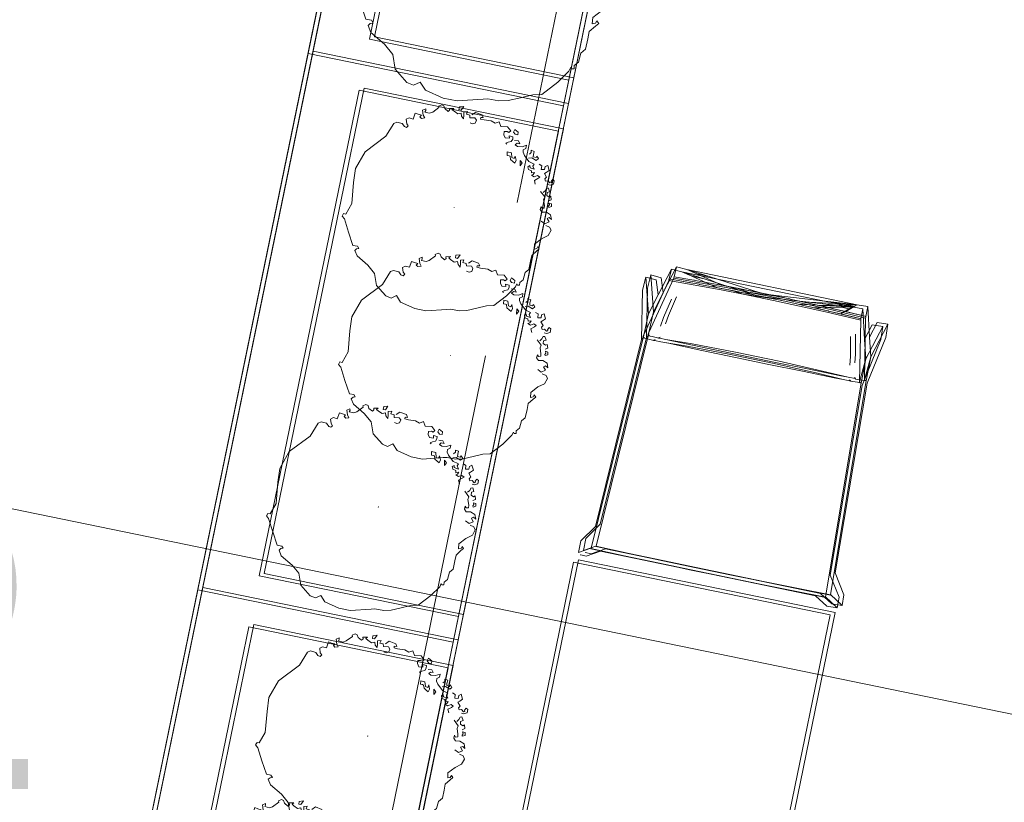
# Model space of a CAD drawing. Header units: metres. Extents: x -94 to 293, y -795 to -637.
# Tile 11 of 48: x 31.37 to 33.26, y -704.66 to -703.16. Entities that reach past the tile are written whole.
import ezdxf
from ezdxf.xclip import XClip

# ---------------------------------------------------------------- set-up
doc = ezdxf.new("R2010")
doc.units = ezdxf.units.M
doc.header["$MEASUREMENT"] = 0
doc.header["$XCLIPFRAME"] = 0
doc.linetypes.add('Przerywana długa', pattern=[1.3, 1, -0.3])
for name, color, linetype, lineweight in [('0_Nr_pióra__92', 7, 'Continuous', 13), ('Mapa Poniatowa - do zatwierdzenia (3)_39_0_Nr_pióra__1', 7, 'Continuous', 13), ('PZT - ogródek_Nr_pióra__101', 7, 'Continuous', 5), ('PZT - ogródek_Nr_pióra__161', 7, 'Continuous', 5)]:
    doc.layers.add(name, color=color, linetype=linetype, lineweight=lineweight)
doc.layers.add('_e_elektryka_Nr_pióra__218', color=7, linetype='Continuous', lineweight=15, true_color=0xd90005)
doc.layers.add('PZT_i_KD', color=7, linetype='Continuous', lineweight=30, true_color=0x136734)
doc.layers.add('PZT - ogródek', color=7, linetype='Continuous')
doc.layers.add('PZT MDCP', color=7, linetype='Continuous')
doc.styles.add('GENERATED_STYLE_9', font='msgothic.ttc')
picture_1 = doc.add_image_def('image1.tif', size_in_pixel=(3509, 6496))

# ---------------------------------------------------------------- blocks, each defined once
blk = doc.blocks.new('Rysunek_1_39', base_point=(43.8985, -710.766))
at = {"layer": 'Mapa Poniatowa - do zatwierdzenia (3)_39_0_Nr_pióra__1'}
image = blk.add_image(picture_1, insert=(-93.5966, -636.5063), size_in_units=(148.5194, 274.9903), rotation=-90, dxfattribs=at)
image.set_boundary_path([(-0.5, -0.5), (3508.5, 6495.5)])
blk = doc.blocks.new('Dach_1', base_point=(32.7866, -701.2606))
at = {"layer": '0_Nr_pióra__92', "linetype": 'Przerywana długa', "flags": 128}
blk.add_lwpolyline([(32.7866, -701.2606), (31.9413, -705.3756)], dxfattribs=at)
blk = doc.blocks.new('Drzewo rzut 19')
at = {"layer": 'PZT - ogródek_Nr_pióra__101', "linetype": 'Continuous'}
for p, q in [((-0.0376, 0.2363), (0.0106, 0.2487)), ((0.0106, 0.2487), (0.0381, 0.2483)), ((0.0381, 0.2483), (0.0741, 0.2393)), ((-0.108, 0.2206), (-0.0856, 0.2303)), ((-0.0856, 0.2303), (-0.0683, 0.2341)), ((-0.0683, 0.2341), (-0.0466, 0.2341)), ((-0.0466, 0.2341), (-0.0376, 0.2363)), ((0.0741, 0.2393), (0.0868, 0.2258)), ((0.0868, 0.2258), (0.0981, 0.2341)), ((0.0981, 0.2341), (0.1116, 0.2311)), ((0.1116, 0.2311), (0.138, 0.2105)), ((-0.1467, 0.2071), (-0.1298, 0.2109)), ((-0.1298, 0.2109), (-0.108, 0.2206)), ((0.138, 0.2105), (0.1478, 0.1832)), ((-0.1725, 0.1786), (-0.1467, 0.2071)), ((-0.1897, 0.1539), (-0.1725, 0.1786)), ((0.1478, 0.1832), (0.1674, 0.1668)), ((-0.192, 0.1456), (-0.1897, 0.1539)), ((0.1674, 0.1668), (0.1969, 0.1493)), ((-0.2062, 0.1157), (-0.2047, 0.1337)), ((-0.2047, 0.1337), (-0.198, 0.1412)), ((-0.1987, 0.1479), (-0.1942, 0.1486)), ((-0.198, 0.1412), (-0.1987, 0.1479)), ((-0.1942, 0.1486), (-0.192, 0.1456)), ((0.2011, 0.1328), (0.1959, 0.1311)), ((0.1969, 0.1493), (0.2045, 0.1373)), ((0.2045, 0.1373), (0.2011, 0.1328)), ((-0.2137, 0.1067), (-0.2062, 0.1157)), ((0.1959, 0.1311), (0.2002, 0.1264)), ((0.2002, 0.1264), (0.2111, 0.1264)), ((0.2111, 0.1264), (0.2275, 0.097)), ((-0.2145, 0.0864), (-0.2137, 0.1067)), ((0.2275, 0.097), (0.2427, 0.0675)), ((-0.2145, 0.0722), (-0.2145, 0.0864)), ((-0.2295, 0.0535), (-0.2242, 0.0595)), ((-0.2242, 0.0595), (-0.2145, 0.0722)), ((0.2427, 0.0675), (0.2493, 0.062)), ((0.2493, 0.062), (0.2471, 0.0555)), ((-0.2302, 0.0287), (-0.216, 0.0445)), ((-0.225, 0.049), (-0.2295, 0.0535)), ((-0.2235, 0.0542), (-0.225, 0.049)), ((-0.2175, 0.0565), (-0.2235, 0.0542)), ((-0.216, 0.0445), (-0.2175, 0.0565)), ((0.2416, 0.0555), (0.2318, 0.0282)), ((0.2471, 0.0555), (0.2416, 0.0555)), ((-0.2444, 0.0182), (-0.2302, 0.0287)), ((0.2318, 0.0282), (0.2369, -0.0223)), ((-0.2489, 0.0048), (-0.2444, 0.0182)), ((-0.2444, -0.002), (-0.2489, 0.0048)), ((-0.2347, -0.0042), (-0.2444, -0.002)), ((-0.2407, -0.014), (-0.2317, -0.008)), ((-0.2347, -0.0215), (-0.2407, -0.014)), ((-0.2317, -0.008), (-0.222, -0.0125)), ((-0.2414, -0.0312), (-0.2452, -0.0207)), ((-0.2452, -0.0207), (-0.2392, -0.0245)), ((-0.2302, -0.0357), (-0.2414, -0.0312)), ((-0.2392, -0.0245), (-0.2347, -0.0215)), ((-0.2197, -0.0342), (-0.2302, -0.0357)), ((-0.2145, -0.0395), (-0.2197, -0.0342)), ((0.2369, -0.0223), (0.2384, -0.0558)), ((-0.2339, -0.0483), (-0.24, -0.0513)), ((-0.24, -0.0513), (-0.2388, -0.0581)), ((-0.2345, -0.0544), (-0.2327, -0.0507)), ((-0.2327, -0.0587), (-0.2345, -0.0544)), ((-0.2327, -0.0507), (-0.2339, -0.0483)), ((-0.2235, -0.0447), (-0.2182, -0.0432)), ((-0.2227, -0.0507), (-0.2235, -0.0447)), ((-0.2182, -0.0642), (-0.2227, -0.0507)), ((-0.2182, -0.0432), (-0.2152, -0.047)), ((-0.2152, -0.047), (-0.2145, -0.0395)), ((0.2384, -0.0558), (0.2231, -0.0995)), ((-0.2388, -0.0581), (-0.2327, -0.0587)), ((-0.2308, -0.0635), (-0.2363, -0.0672)), ((-0.2363, -0.0672), (-0.2339, -0.0757)), ((-0.2339, -0.0757), (-0.2302, -0.0727)), ((-0.2302, -0.0727), (-0.2241, -0.0757)), ((-0.2197, -0.0709), (-0.2182, -0.0642)), ((-0.2077, -0.0822), (-0.2197, -0.0709)), ((-0.2235, -0.0824), (-0.229, -0.0855)), ((-0.229, -0.0855), (-0.2247, -0.0934)), ((-0.2247, -0.0934), (-0.2205, -0.0922)), ((-0.2241, -0.0757), (-0.2235, -0.0824)), ((-0.2205, -0.0922), (-0.2186, -0.0861)), ((-0.2186, -0.0861), (-0.2144, -0.0806)), ((-0.2272, -0.1013), (-0.2351, -0.105)), ((-0.2351, -0.105), (-0.2351, -0.1135)), ((-0.2308, -0.116), (-0.2279, -0.1102)), ((-0.2291, -0.1078), (-0.226, -0.1062)), ((-0.2279, -0.1102), (-0.2291, -0.1078)), ((-0.2217, -0.102), (-0.2272, -0.1013)), ((-0.226, -0.1062), (-0.2205, -0.1105)), ((-0.2205, -0.1105), (-0.215, -0.1087)), ((-0.215, -0.1087), (-0.2125, -0.1135)), ((-0.1995, -0.1152), (-0.1957, -0.1114)), ((-0.1957, -0.1114), (-0.1882, -0.1054)), ((-0.1882, -0.1054), (-0.192, -0.0972)), ((0.2231, -0.0995), (0.1805, -0.1453)), ((-0.2351, -0.1135), (-0.2308, -0.116)), ((-0.2125, -0.1294), (-0.2186, -0.1355)), ((-0.2125, -0.1135), (-0.2156, -0.1184)), ((-0.2156, -0.1184), (-0.2089, -0.1263)), ((-0.2089, -0.1263), (-0.2125, -0.1294)), ((-0.1935, -0.1182), (-0.1995, -0.1152)), ((-0.186, -0.1137), (-0.1935, -0.1182)), ((-0.1792, -0.1167), (-0.186, -0.1137)), ((-0.1852, -0.1242), (-0.183, -0.1189)), ((-0.1785, -0.1219), (-0.1852, -0.1242)), ((-0.183, -0.1189), (-0.1792, -0.1167)), ((-0.1785, -0.1384), (-0.183, -0.1317)), ((-0.183, -0.1317), (-0.1725, -0.1332)), ((-0.177, -0.1272), (-0.1785, -0.1219)), ((-0.1695, -0.1287), (-0.177, -0.1272)), ((-0.1672, -0.1347), (-0.1695, -0.1287)), ((-0.2186, -0.1355), (-0.2132, -0.1465)), ((-0.2132, -0.1465), (-0.2078, -0.1427)), ((-0.2078, -0.1427), (-0.2077, -0.1355)), ((-0.2077, -0.1355), (-0.1997, -0.1343)), ((-0.1997, -0.1343), (-0.1991, -0.1434)), ((-0.1991, -0.1434), (-0.1924, -0.1459)), ((-0.1807, -0.1436), (-0.1785, -0.1384)), ((-0.1755, -0.1451), (-0.1807, -0.1436)), ((-0.1672, -0.1474), (-0.1755, -0.1451)), ((-0.1725, -0.1332), (-0.171, -0.1384)), ((-0.171, -0.1384), (-0.1672, -0.1347)), ((-0.1538, -0.1601), (-0.1672, -0.1474)), ((-0.1485, -0.1339), (-0.1523, -0.1414)), ((-0.1523, -0.1414), (-0.1463, -0.1466)), ((-0.1463, -0.1466), (-0.1485, -0.1339)), ((-0.1345, -0.1379), (-0.1363, -0.1452)), ((-0.1363, -0.1452), (-0.1327, -0.1544)), ((-0.129, -0.141), (-0.1345, -0.1379)), ((-0.1327, -0.1544), (-0.1315, -0.1483)), ((-0.1315, -0.1483), (-0.1254, -0.1495)), ((-0.1229, -0.1446), (-0.129, -0.141)), ((-0.1254, -0.1495), (-0.1223, -0.1605)), ((-0.1205, -0.152), (-0.1229, -0.1446)), ((0.1805, -0.1453), (0.1674, -0.1791)), ((-0.1837, -0.1534), (-0.1882, -0.1586)), ((-0.1882, -0.1586), (-0.1837, -0.1639)), ((-0.1725, -0.1579), (-0.1837, -0.1534)), ((-0.1837, -0.1639), (-0.1822, -0.1601)), ((-0.1822, -0.1601), (-0.1755, -0.1609)), ((-0.1755, -0.1609), (-0.1747, -0.1661)), ((-0.1747, -0.1661), (-0.1755, -0.1736)), ((-0.165, -0.1556), (-0.1725, -0.1579)), ((-0.1687, -0.1699), (-0.165, -0.1654)), ((-0.1493, -0.1669), (-0.1538, -0.1601)), ((-0.1485, -0.1729), (-0.1493, -0.1669)), ((-0.1223, -0.1605), (-0.1119, -0.1611)), ((-0.118, -0.1526), (-0.1205, -0.152)), ((-0.1132, -0.1526), (-0.118, -0.1526)), ((-0.1119, -0.1611), (-0.1132, -0.1526)), ((-0.1755, -0.1736), (-0.168, -0.1751)), ((-0.168, -0.1751), (-0.1687, -0.1699)), ((-0.1545, -0.1774), (-0.1485, -0.1729)), ((-0.1545, -0.1849), (-0.1545, -0.1774)), ((-0.1448, -0.1796), (-0.1545, -0.1849)), ((-0.1335, -0.1781), (-0.1448, -0.1796)), ((-0.1335, -0.1916), (-0.138, -0.1856)), ((-0.138, -0.1856), (-0.1313, -0.1856)), ((-0.1275, -0.1811), (-0.1335, -0.1781)), ((-0.1313, -0.1856), (-0.1275, -0.1811)), ((-0.1193, -0.1931), (-0.117, -0.1871)), ((-0.117, -0.1871), (-0.1103, -0.1841)), ((-0.1103, -0.1841), (-0.105, -0.1811)), ((-0.105, -0.1811), (-0.108, -0.1789)), ((0.1358, -0.1747), (0.1325, -0.1791)), ((0.1325, -0.1791), (0.1369, -0.1835)), ((0.1412, -0.1758), (0.1358, -0.1747)), ((0.1369, -0.1835), (0.1404, -0.194)), ((0.1478, -0.1824), (0.1412, -0.1758)), ((0.1609, -0.1835), (0.1478, -0.1824)), ((0.1674, -0.1791), (0.1609, -0.1835)), ((-0.1245, -0.1909), (-0.1335, -0.1916)), ((-0.123, -0.2058), (-0.1298, -0.2058)), ((-0.1298, -0.2058), (-0.1293, -0.2124)), ((-0.1185, -0.2103), (-0.123, -0.2058)), ((-0.1185, -0.1991), (-0.1193, -0.1931)), ((-0.1095, -0.1999), (-0.1185, -0.1991)), ((-0.1013, -0.1931), (-0.111, -0.1939)), ((-0.111, -0.1939), (-0.1095, -0.1999)), ((-0.111, -0.2118), (-0.1073, -0.2073)), ((-0.1073, -0.2073), (-0.1028, -0.2088)), ((-0.1028, -0.2088), (-0.0961, -0.2073)), ((-0.0968, -0.1999), (-0.1013, -0.1931)), ((-0.0961, -0.2073), (-0.0968, -0.1999)), ((0.1048, -0.2029), (0.0973, -0.2051)), ((0.0973, -0.2051), (0.1018, -0.2111)), ((0.1093, -0.2058), (0.1048, -0.2029)), ((0.1063, -0.2103), (0.1093, -0.2058)), ((0.1243, -0.1976), (0.122, -0.2126)), ((0.1341, -0.1986), (0.1243, -0.1976)), ((0.1404, -0.194), (0.1341, -0.1986)), ((-0.1293, -0.2124), (-0.1205, -0.2172)), ((-0.1205, -0.2172), (-0.1185, -0.2103)), ((-0.102, -0.2201), (-0.111, -0.2118)), ((-0.0863, -0.2178), (-0.102, -0.2201)), ((-0.0803, -0.2283), (-0.0863, -0.2178)), ((-0.0713, -0.2231), (-0.0803, -0.2283)), ((-0.0608, -0.2268), (-0.0713, -0.2231)), ((-0.0436, -0.2261), (-0.0608, -0.2268)), ((-0.0346, -0.2268), (-0.0436, -0.2261)), ((-0.0256, -0.2223), (-0.0241, -0.2148)), ((-0.0211, -0.2268), (-0.0256, -0.2223)), ((-0.0241, -0.2148), (-0.0181, -0.2118)), ((-0.0091, -0.2253), (-0.0211, -0.2268)), ((-0.0181, -0.2118), (-0.0121, -0.2133)), ((-0.0076, -0.2313), (-0.0091, -0.2253)), ((0.0111, -0.2253), (0.0051, -0.2201)), ((0.0051, -0.2201), (0.0059, -0.2283)), ((0.0134, -0.2321), (0.0111, -0.2253)), ((0.0808, -0.2223), (0.0681, -0.2358)), ((0.0876, -0.2186), (0.0808, -0.2223)), ((0.0991, -0.2193), (0.0876, -0.2186)), ((0.0981, -0.2231), (0.0991, -0.2193)), ((0.0988, -0.2268), (0.0981, -0.2231)), ((0.1056, -0.2223), (0.0988, -0.2268)), ((0.1018, -0.2111), (0.1056, -0.2223)), ((0.1143, -0.2112), (0.1063, -0.2103)), ((0.122, -0.2126), (0.1143, -0.2112)), ((-0.0406, -0.2313), (-0.0346, -0.2306)), ((-0.0368, -0.2373), (-0.0406, -0.2313)), ((-0.0204, -0.2403), (-0.0368, -0.2373)), ((-0.0346, -0.2306), (-0.0346, -0.2268)), ((-0.0129, -0.2328), (-0.0204, -0.2403)), ((0.0006, -0.2321), (-0.0076, -0.2313)), ((-0.0009, -0.2388), (0.0006, -0.2321)), ((0.0074, -0.2366), (-0.0009, -0.2388)), ((0.0059, -0.2283), (0.0074, -0.2366)), ((0.0149, -0.2396), (0.0104, -0.2493)), ((0.0209, -0.2291), (0.0134, -0.2321)), ((0.0201, -0.2396), (0.0149, -0.2396)), ((0.0201, -0.2463), (0.0201, -0.2396)), ((0.0306, -0.2336), (0.0209, -0.2291)), ((0.0359, -0.2366), (0.0306, -0.2336)), ((0.0326, -0.2405), (0.0359, -0.2366)), ((0.0431, -0.2385), (0.0326, -0.2405)), ((0.0448, -0.2306), (0.0419, -0.2343)), ((0.0419, -0.2343), (0.0431, -0.2385)), ((0.0541, -0.2359), (0.0448, -0.2306)), ((0.0576, -0.2418), (0.0541, -0.2359)), ((0.0628, -0.2433), (0.0576, -0.2418)), ((0.0696, -0.2388), (0.0628, -0.2433)), ((0.0681, -0.2358), (0.0696, -0.2388)), ((0.0104, -0.2493), (0.0201, -0.2463))]:
    blk.add_line(p, q, dxfattribs=at)
blk = doc.blocks.new('Drzewo rzut 19_2')
at = {"layer": 'PZT - ogródek_Nr_pióra__101', "linetype": 'Continuous'}
for p, q in [((-0.0373, 0.1873), (-0.0301, 0.1891)), ((-0.0301, 0.1891), (0.0085, 0.1989)), ((0.0085, 0.1989), (0.0305, 0.1987)), ((0.0305, 0.1987), (0.0593, 0.1915)), ((0.0593, 0.1915), (0.0695, 0.1807)), ((-0.1038, 0.1687), (-0.0864, 0.1765)), ((-0.0864, 0.1765), (-0.0684, 0.1843)), ((-0.0684, 0.1843), (-0.0547, 0.1873)), ((-0.0547, 0.1873), (-0.0373, 0.1873)), ((0.0695, 0.1807), (0.0784, 0.1873)), ((0.0784, 0.1873), (0.0892, 0.1849)), ((0.0892, 0.1849), (0.1104, 0.1684)), ((-0.138, 0.1429), (-0.1174, 0.1656)), ((-0.1174, 0.1656), (-0.1038, 0.1687)), ((0.1104, 0.1684), (0.1182, 0.1465)), ((-0.1518, 0.1231), (-0.138, 0.1429)), ((0.1182, 0.1465), (0.1339, 0.1334)), ((0.1339, 0.1334), (0.1575, 0.1195)), ((-0.159, 0.1183), (-0.1554, 0.1189)), ((-0.1584, 0.1129), (-0.159, 0.1183)), ((-0.1554, 0.1189), (-0.1536, 0.1165)), ((-0.1536, 0.1165), (-0.1518, 0.1231)), ((0.1575, 0.1195), (0.1636, 0.1099)), ((-0.165, 0.0925), (-0.1638, 0.1069)), ((-0.1638, 0.1069), (-0.1584, 0.1129)), ((0.1608, 0.1063), (0.1567, 0.1049)), ((0.1567, 0.1049), (0.1601, 0.1011)), ((0.1601, 0.1011), (0.1689, 0.1011)), ((0.1636, 0.1099), (0.1608, 0.1063)), ((0.1689, 0.1011), (0.182, 0.0776)), ((-0.1716, 0.0692), (-0.171, 0.0853)), ((-0.171, 0.0853), (-0.165, 0.0925)), ((0.182, 0.0776), (0.1942, 0.054)), ((-0.1794, 0.0476), (-0.1716, 0.0578)), ((-0.1716, 0.0578), (-0.1716, 0.0692)), ((-0.1836, 0.0428), (-0.1794, 0.0476)), ((-0.18, 0.0392), (-0.1836, 0.0428)), ((-0.1788, 0.0434), (-0.18, 0.0392)), ((-0.174, 0.0452), (-0.1788, 0.0434)), ((-0.1728, 0.0356), (-0.174, 0.0452)), ((0.1933, 0.0444), (0.1855, 0.0226)), ((0.1977, 0.0444), (0.1933, 0.0444)), ((0.1942, 0.054), (0.1994, 0.0496)), ((0.1994, 0.0496), (0.1977, 0.0444)), ((-0.1956, 0.0146), (-0.1842, 0.023)), ((-0.1842, 0.023), (-0.1728, 0.0356)), ((0.1855, 0.0226), (0.1895, -0.0178)), ((-0.1992, 0.0038), (-0.1956, 0.0146)), ((-0.1956, -0.0016), (-0.1992, 0.0038)), ((-0.1932, -0.025), (-0.1962, -0.0166)), ((-0.1962, -0.0166), (-0.1914, -0.0196)), ((-0.1878, -0.0034), (-0.1956, -0.0016)), ((-0.1926, -0.0112), (-0.1854, -0.0064)), ((-0.1878, -0.0172), (-0.1926, -0.0112)), ((-0.1914, -0.0196), (-0.1878, -0.0172)), ((-0.1854, -0.0064), (-0.1776, -0.01)), ((0.1895, -0.0178), (0.1907, -0.0446)), ((-0.1842, -0.0286), (-0.1932, -0.025)), ((-0.1758, -0.0274), (-0.1842, -0.0286)), ((-0.1788, -0.0358), (-0.1746, -0.0346)), ((-0.1782, -0.0406), (-0.1788, -0.0358)), ((-0.1716, -0.0316), (-0.1758, -0.0274)), ((-0.1746, -0.0346), (-0.1722, -0.0376)), ((-0.1722, -0.0376), (-0.1716, -0.0316)), ((-0.1871, -0.0386), (-0.192, -0.0411)), ((-0.192, -0.0411), (-0.191, -0.0464)), ((-0.191, -0.0464), (-0.1861, -0.0469)), ((-0.1847, -0.0508), (-0.1891, -0.0538)), ((-0.1891, -0.0538), (-0.1871, -0.0606)), ((-0.1876, -0.0435), (-0.1861, -0.0406)), ((-0.1861, -0.0469), (-0.1876, -0.0435)), ((-0.1861, -0.0406), (-0.1871, -0.0386)), ((-0.1746, -0.0514), (-0.1782, -0.0406)), ((-0.1758, -0.0568), (-0.1746, -0.0514)), ((0.1907, -0.0446), (0.1785, -0.0796)), ((-0.1871, -0.0606), (-0.1842, -0.0582)), ((-0.1842, -0.0582), (-0.1793, -0.0606)), ((-0.1788, -0.066), (-0.1832, -0.0684)), ((-0.1832, -0.0684), (-0.1798, -0.0747)), ((-0.1798, -0.0747), (-0.1764, -0.0738)), ((-0.1793, -0.0606), (-0.1788, -0.066)), ((-0.1764, -0.0738), (-0.1749, -0.0689)), ((-0.1662, -0.0658), (-0.1758, -0.0568)), ((-0.1749, -0.0689), (-0.1715, -0.0645)), ((-0.1817, -0.0811), (-0.1881, -0.084)), ((-0.1881, -0.084), (-0.1881, -0.0908)), ((-0.1881, -0.0908), (-0.1847, -0.0928)), ((-0.1847, -0.0928), (-0.1823, -0.0882)), ((-0.1833, -0.0862), (-0.1808, -0.085)), ((-0.1823, -0.0882), (-0.1833, -0.0862)), ((-0.1774, -0.0816), (-0.1817, -0.0811)), ((-0.1808, -0.085), (-0.1764, -0.0884)), ((-0.1764, -0.0884), (-0.172, -0.0869)), ((-0.17, -0.0908), (-0.1725, -0.0947)), ((-0.172, -0.0869), (-0.17, -0.0908)), ((-0.1596, -0.0921), (-0.1566, -0.0891)), ((-0.1548, -0.0945), (-0.1596, -0.0921)), ((-0.1566, -0.0891), (-0.1506, -0.0843)), ((-0.1488, -0.0909), (-0.1548, -0.0945)), ((-0.1506, -0.0843), (-0.1536, -0.0777)), ((-0.1434, -0.0933), (-0.1488, -0.0909)), ((-0.1464, -0.0951), (-0.1434, -0.0933)), ((0.1785, -0.0796), (0.1444, -0.1162)), ((-0.17, -0.1035), (-0.1749, -0.1084)), ((-0.1749, -0.1084), (-0.1705, -0.1172)), ((-0.1725, -0.0947), (-0.1671, -0.1011)), ((-0.1671, -0.1011), (-0.17, -0.1035)), ((-0.1662, -0.1142), (-0.1661, -0.1084)), ((-0.1661, -0.1084), (-0.1598, -0.1074)), ((-0.1598, -0.1074), (-0.1593, -0.1147)), ((-0.1482, -0.0993), (-0.1464, -0.0951)), ((-0.1428, -0.0975), (-0.1482, -0.0993)), ((-0.1428, -0.1107), (-0.1464, -0.1053)), ((-0.1464, -0.1053), (-0.138, -0.1065)), ((-0.1446, -0.1149), (-0.1428, -0.1107)), ((-0.1416, -0.1017), (-0.1428, -0.0975)), ((-0.1356, -0.1029), (-0.1416, -0.1017)), ((-0.138, -0.1065), (-0.1368, -0.1107)), ((-0.1368, -0.1107), (-0.1338, -0.1077)), ((-0.1338, -0.1077), (-0.1356, -0.1029)), ((-0.1188, -0.1071), (-0.1218, -0.1131)), ((-0.1218, -0.1131), (-0.117, -0.1173)), ((-0.117, -0.1173), (-0.1188, -0.1071)), ((-0.1076, -0.1103), (-0.1091, -0.1162)), ((-0.1032, -0.1128), (-0.1076, -0.1103)), ((-0.0983, -0.1157), (-0.1032, -0.1128)), ((-0.1705, -0.1172), (-0.1662, -0.1142)), ((-0.1593, -0.1147), (-0.1539, -0.1167)), ((-0.147, -0.1227), (-0.1506, -0.1269)), ((-0.1506, -0.1269), (-0.147, -0.1311)), ((-0.138, -0.1263), (-0.147, -0.1227)), ((-0.147, -0.1311), (-0.1458, -0.1281)), ((-0.1458, -0.1281), (-0.1404, -0.1287)), ((-0.1404, -0.1161), (-0.1446, -0.1149)), ((-0.1338, -0.1179), (-0.1404, -0.1161)), ((-0.1404, -0.1287), (-0.1398, -0.1329)), ((-0.132, -0.1245), (-0.138, -0.1263)), ((-0.123, -0.1281), (-0.1338, -0.1179)), ((-0.1194, -0.1335), (-0.123, -0.1281)), ((-0.1091, -0.1162), (-0.1061, -0.1235)), ((-0.1061, -0.1235), (-0.1052, -0.1186)), ((-0.1052, -0.1186), (-0.1003, -0.1196)), ((-0.1003, -0.1196), (-0.0978, -0.1284)), ((-0.0964, -0.1216), (-0.0983, -0.1157)), ((-0.0978, -0.1284), (-0.0896, -0.1289)), ((-0.0944, -0.122), (-0.0964, -0.1216)), ((-0.0905, -0.122), (-0.0944, -0.122)), ((-0.0896, -0.1289), (-0.0905, -0.122)), ((0.1444, -0.1162), (0.1339, -0.1433)), ((-0.1398, -0.1329), (-0.1404, -0.1389)), ((-0.1404, -0.1389), (-0.1344, -0.1401)), ((-0.135, -0.1359), (-0.132, -0.1323)), ((-0.1344, -0.1401), (-0.135, -0.1359)), ((-0.1236, -0.1419), (-0.1188, -0.1383)), ((-0.1236, -0.1479), (-0.1236, -0.1419)), ((-0.1158, -0.1437), (-0.1236, -0.1479)), ((-0.1188, -0.1383), (-0.1194, -0.1335)), ((-0.1068, -0.1425), (-0.1158, -0.1437)), ((-0.1068, -0.1533), (-0.1104, -0.1485)), ((-0.1104, -0.1485), (-0.105, -0.1485)), ((-0.102, -0.1449), (-0.1068, -0.1425)), ((-0.105, -0.1485), (-0.102, -0.1449)), ((-0.0954, -0.1545), (-0.0936, -0.1497)), ((-0.0936, -0.1497), (-0.0882, -0.1473)), ((-0.0882, -0.1473), (-0.084, -0.1449)), ((-0.084, -0.1449), (-0.0864, -0.1431)), ((0.1086, -0.1398), (0.106, -0.1433)), ((0.106, -0.1433), (0.1095, -0.1468)), ((0.113, -0.1407), (0.1086, -0.1398)), ((0.1095, -0.1468), (0.1123, -0.1552)), ((0.1182, -0.1459), (0.113, -0.1407)), ((0.1287, -0.1468), (0.1182, -0.1459)), ((0.1339, -0.1433), (0.1287, -0.1468)), ((-0.0996, -0.1527), (-0.1068, -0.1533)), ((-0.0984, -0.1647), (-0.1038, -0.1647)), ((-0.1038, -0.1647), (-0.1034, -0.17)), ((-0.0948, -0.1683), (-0.0984, -0.1647)), ((-0.0964, -0.1737), (-0.0948, -0.1683)), ((-0.0948, -0.1593), (-0.0954, -0.1545)), ((-0.0876, -0.1599), (-0.0948, -0.1593)), ((-0.081, -0.1545), (-0.0888, -0.1551)), ((-0.0888, -0.1551), (-0.0876, -0.1599)), ((-0.0888, -0.1695), (-0.0858, -0.1659)), ((-0.0816, -0.1761), (-0.0888, -0.1695)), ((-0.0858, -0.1659), (-0.0822, -0.1671)), ((-0.0822, -0.1671), (-0.0768, -0.1659)), ((-0.0774, -0.1599), (-0.081, -0.1545)), ((-0.0768, -0.1659), (-0.0774, -0.1599)), ((-0.0193, -0.1719), (-0.0145, -0.1695)), ((-0.0145, -0.1695), (-0.0097, -0.1707)), ((0.0838, -0.1623), (0.0778, -0.1641)), ((0.0778, -0.1641), (0.0814, -0.1689)), ((0.0814, -0.1689), (0.0844, -0.1779)), ((0.0874, -0.1647), (0.0838, -0.1623)), ((0.085, -0.1683), (0.0874, -0.1647)), ((0.0915, -0.169), (0.085, -0.1683)), ((0.0976, -0.1701), (0.0915, -0.169)), ((0.0994, -0.1581), (0.0976, -0.1701)), ((0.1073, -0.1589), (0.0994, -0.1581)), ((0.1123, -0.1552), (0.1073, -0.1589)), ((-0.1034, -0.17), (-0.0964, -0.1737)), ((-0.069, -0.1743), (-0.0816, -0.1761)), ((-0.0642, -0.1827), (-0.069, -0.1743)), ((-0.0571, -0.1785), (-0.0642, -0.1827)), ((-0.0487, -0.1815), (-0.0571, -0.1785)), ((-0.0349, -0.1809), (-0.0487, -0.1815)), ((-0.0277, -0.1815), (-0.0349, -0.1809)), ((-0.0325, -0.1851), (-0.0277, -0.1845)), ((-0.0295, -0.1899), (-0.0325, -0.1851)), ((-0.0277, -0.1845), (-0.0277, -0.1815)), ((-0.0205, -0.1779), (-0.0193, -0.1719)), ((-0.0169, -0.1815), (-0.0205, -0.1779)), ((-0.0073, -0.1803), (-0.0169, -0.1815)), ((-0.0103, -0.1863), (-0.0163, -0.1923)), ((-0.0061, -0.1851), (-0.0073, -0.1803)), ((0.0005, -0.1857), (-0.0061, -0.1851)), ((-0.0007, -0.1911), (0.0005, -0.1857)), ((0.0089, -0.1803), (0.0041, -0.1761)), ((0.0041, -0.1761), (0.0047, -0.1827)), ((0.0047, -0.1827), (0.0059, -0.1893)), ((0.0107, -0.1857), (0.0089, -0.1803)), ((0.0167, -0.1833), (0.0107, -0.1857)), ((0.0245, -0.1869), (0.0167, -0.1833)), ((0.0287, -0.1893), (0.0245, -0.1869)), ((0.0359, -0.1845), (0.0335, -0.1875)), ((0.0335, -0.1875), (0.0345, -0.1908)), ((0.0433, -0.1887), (0.0359, -0.1845)), ((0.0647, -0.1779), (0.0545, -0.1887)), ((0.0545, -0.1887), (0.0557, -0.1911)), ((0.0701, -0.1749), (0.0647, -0.1779)), ((0.0793, -0.1754), (0.0701, -0.1749)), ((0.0784, -0.1785), (0.0793, -0.1754)), ((0.079, -0.1815), (0.0784, -0.1785)), ((0.0844, -0.1779), (0.079, -0.1815)), ((-0.0163, -0.1923), (-0.0295, -0.1899)), ((0.0059, -0.1893), (-0.0007, -0.1911)), ((0.0119, -0.1917), (0.0083, -0.1995)), ((0.0083, -0.1995), (0.0161, -0.1971)), ((0.0161, -0.1917), (0.0119, -0.1917)), ((0.0161, -0.1971), (0.0161, -0.1917)), ((0.0261, -0.1924), (0.0287, -0.1893)), ((0.0345, -0.1908), (0.0261, -0.1924)), ((0.0461, -0.1935), (0.0433, -0.1887)), ((0.0503, -0.1947), (0.0461, -0.1935)), ((0.0557, -0.1911), (0.0503, -0.1947))]:
    blk.add_line(p, q, dxfattribs=at)

msp = doc.modelspace()

# ---------------------------------------------------------------- linework, layer by layer
at = {"layer": '_e_elektryka_Nr_pióra__218', "linetype": 'Continuous', "flags": 128}
msp.add_lwpolyline([(28.466, -705.8684), (28.8959, -703.5953), (34.6716, -704.7818)], dxfattribs=at)
at = {"layer": 'PZT - ogródek_Nr_pióra__101', "linetype": 'Continuous'}
for p, q in [((32.4415, -704.1846), (32.446, -704.1619)), ((32.4511, -704.1803), (32.4556, -704.1575))]:
    msp.add_line(p, q, dxfattribs=at)
at = {"layer": 'PZT - ogródek_Nr_pióra__161', "linetype": 'Continuous'}
for p, q in [((32.629, -703.6369), (32.6039, -703.6861)), ((32.6246, -703.6556), (32.629, -703.6369)), ((32.629, -703.6369), (32.629, -703.6369)), ((32.629, -703.6369), (32.6491, -703.6417)), ((32.5705, -703.6567), (32.5641, -703.6817)), ((32.5705, -703.6567), (32.5904, -703.6619)), ((32.5756, -703.727), (32.5705, -703.6567)), ((32.58, -703.6523), (32.5737, -703.6773)), ((32.5765, -703.7626), (32.6238, -703.6585)), ((32.58, -703.6523), (32.6, -703.6575)), ((32.5852, -703.7227), (32.58, -703.6523)), ((32.6194, -703.6413), (32.5943, -703.6905)), ((32.6, -703.6575), (32.6039, -703.6861)), ((32.615, -703.6599), (32.6194, -703.6413)), ((32.6195, -703.6413), (32.6194, -703.6413)), ((32.6195, -703.6413), (32.6396, -703.6461)), ((32.6238, -703.6585), (32.6242, -703.657)), ((32.6238, -703.6585), (32.7243, -703.6765)), ((32.6242, -703.657), (32.6246, -703.6556)), ((32.6246, -703.6556), (32.6625, -703.6621)), ((32.6246, -703.6556), (32.6588, -703.6617)), ((32.6586, -703.6547), (32.6396, -703.6461)), ((32.6396, -703.6461), (32.6822, -703.6596)), ((32.6396, -703.6461), (32.9656, -703.7136)), ((32.6682, -703.6504), (32.6491, -703.6417)), ((32.6491, -703.6417), (32.6918, -703.6552)), ((32.6491, -703.6417), (32.9752, -703.7093)), ((32.7063, -703.6763), (32.6586, -703.6547)), ((32.6822, -703.6596), (32.6586, -703.6547)), ((32.7159, -703.6719), (32.6682, -703.6504)), ((32.6918, -703.6552), (32.6682, -703.6504)), ((32.6918, -703.6552), (32.7898, -703.6863)), ((32.5669, -703.767), (32.6143, -703.6629)), ((32.5737, -703.6773), (32.5715, -703.7719)), ((32.5904, -703.6619), (32.5943, -703.6905)), ((32.6143, -703.6629), (32.6146, -703.6614)), ((32.6143, -703.6629), (32.7148, -703.6809)), ((32.6146, -703.6614), (32.615, -703.6599)), ((32.615, -703.6599), (32.6529, -703.6665)), ((32.615, -703.6599), (32.6492, -703.666)), ((32.6529, -703.6665), (32.6492, -703.666)), ((32.6558, -703.6672), (32.6529, -703.6665)), ((32.6529, -703.6665), (32.6539, -703.6669)), ((32.6529, -703.6665), (32.6729, -703.6702)), ((32.6625, -703.6621), (32.6588, -703.6617)), ((32.6654, -703.6628), (32.6625, -703.6621)), ((32.6625, -703.6621), (32.6635, -703.6625)), ((32.6625, -703.6621), (32.6825, -703.6659)), ((32.673, -703.6703), (32.6729, -703.6702)), ((32.6733, -703.6703), (32.6731, -703.6703)), ((32.6733, -703.6703), (32.6733, -703.6703)), ((32.6734, -703.6703), (32.6733, -703.6703)), ((32.6736, -703.6704), (32.6734, -703.6703)), ((32.7161, -703.6782), (32.6736, -703.6704)), ((32.6822, -703.6596), (32.7802, -703.6907)), ((32.6826, -703.6659), (32.6825, -703.6659)), ((32.6829, -703.6659), (32.6827, -703.6659)), ((32.6829, -703.6659), (32.6829, -703.6659)), ((32.683, -703.6659), (32.6829, -703.6659)), ((32.6832, -703.666), (32.683, -703.6659)), ((32.7257, -703.6739), (32.6832, -703.666)), ((32.6977, -703.6746), (32.7063, -703.6763)), ((32.7065, -703.6763), (32.7063, -703.6763)), ((32.7118, -703.6774), (32.7065, -703.6763)), ((32.7073, -703.6703), (32.7159, -703.6719)), ((32.7118, -703.6774), (32.7358, -703.6819)), ((32.7195, -703.6789), (32.7118, -703.6774)), ((32.7161, -703.672), (32.7159, -703.6719)), ((32.7214, -703.673), (32.7161, -703.672)), ((32.7214, -703.673), (32.7453, -703.6775)), ((32.7291, -703.6745), (32.7214, -703.673)), ((32.7243, -703.6765), (32.7668, -703.685)), ((32.7257, -703.6739), (32.7291, -703.6745)), ((32.7292, -703.6745), (32.7453, -703.6775)), ((32.7444, -703.6775), (32.7292, -703.6745)), ((32.7444, -703.6775), (32.7463, -703.6779)), ((32.7453, -703.6775), (32.7444, -703.6775)), ((32.7463, -703.6779), (32.7453, -703.6775)), ((32.7453, -703.6775), (32.7639, -703.6813)), ((32.7471, -703.6781), (32.7463, -703.6779)), ((32.7463, -703.6779), (32.7639, -703.6813)), ((32.5641, -703.6817), (32.5619, -703.7762)), ((32.5943, -703.6905), (32.5756, -703.727)), ((32.6039, -703.6861), (32.5852, -703.7227)), ((32.6295, -703.6945), (32.6141, -703.7297)), ((32.7148, -703.6809), (32.7572, -703.6894)), ((32.7161, -703.6782), (32.7195, -703.6789)), ((32.7196, -703.6789), (32.7358, -703.6819)), ((32.7348, -703.6818), (32.7196, -703.6789)), ((32.7348, -703.6818), (32.7367, -703.6822)), ((32.7358, -703.6819), (32.7348, -703.6818)), ((32.7367, -703.6822), (32.7358, -703.6819)), ((32.7358, -703.6819), (32.7543, -703.6856)), ((32.7375, -703.6825), (32.7367, -703.6822)), ((32.7367, -703.6822), (32.7543, -703.6856)), ((32.7572, -703.6894), (32.7375, -703.6825)), ((32.7375, -703.6825), (32.7991, -703.6947)), ((32.7375, -703.6825), (32.7611, -703.687)), ((32.7668, -703.685), (32.7471, -703.6781)), ((32.7471, -703.6781), (32.7706, -703.6826)), ((32.7471, -703.6782), (32.8087, -703.6903)), ((32.7543, -703.6856), (32.7995, -703.6948)), ((32.7543, -703.6856), (32.7749, -703.6897)), ((32.7572, -703.6894), (32.8148, -703.6981)), ((32.7572, -703.6894), (32.8149, -703.701)), ((32.7622, -703.6872), (32.7611, -703.687)), ((32.799, -703.6947), (32.7622, -703.6872)), ((32.7639, -703.6813), (32.8091, -703.6904)), ((32.7639, -703.6813), (32.7845, -703.6853)), ((32.7668, -703.685), (32.8244, -703.6937)), ((32.7668, -703.685), (32.8245, -703.6966)), ((32.7718, -703.6829), (32.7706, -703.6826)), ((32.8086, -703.6903), (32.7718, -703.6829)), ((32.7788, -703.6904), (32.7749, -703.6897)), ((32.7788, -703.6904), (32.7802, -703.6907)), ((32.7802, -703.6907), (32.799, -703.6947)), ((32.7884, -703.6861), (32.7845, -703.6853)), ((32.7884, -703.6861), (32.7898, -703.6863)), ((32.7898, -703.6863), (32.8086, -703.6903)), ((32.799, -703.6947), (32.7995, -703.6948)), ((32.7995, -703.6948), (32.7996, -703.6948)), ((32.7996, -703.6948), (32.8, -703.6949)), ((32.9155, -703.708), (32.7996, -703.6948)), ((32.8006, -703.695), (32.8, -703.6949)), ((32.8007, -703.695), (32.8006, -703.695)), ((32.8025, -703.6954), (32.8007, -703.695)), ((32.8174, -703.6984), (32.8007, -703.695)), ((32.8025, -703.6954), (32.8174, -703.6984)), ((32.8148, -703.6981), (32.8025, -703.6954)), ((32.8025, -703.6954), (32.816, -703.6983)), ((32.8086, -703.6903), (32.8091, -703.6904)), ((32.8091, -703.6904), (32.8096, -703.6905)), ((32.8091, -703.6904), (32.8091, -703.6904)), ((32.9251, -703.7036), (32.8091, -703.6904)), ((32.8102, -703.6907), (32.8096, -703.6905)), ((32.8103, -703.6907), (32.8102, -703.6907)), ((32.8121, -703.6911), (32.8103, -703.6907)), ((32.8269, -703.6941), (32.8103, -703.6907)), ((32.8121, -703.6911), (32.8269, -703.6941)), ((32.8244, -703.6937), (32.8121, -703.6911)), ((32.8121, -703.6911), (32.8256, -703.6939)), ((32.8244, -703.6937), (32.8256, -703.6939)), ((32.8245, -703.6966), (32.9242, -703.7186)), ((32.8256, -703.6939), (32.8279, -703.6943)), ((32.8463, -703.6983), (32.8256, -703.6939)), ((32.8269, -703.6941), (32.8279, -703.6943)), ((32.8279, -703.6943), (32.8278, -703.6944)), ((32.8279, -703.6943), (32.8463, -703.6983)), ((32.6199, -703.6989), (32.6045, -703.734)), ((32.8148, -703.6981), (32.816, -703.6983)), ((32.8149, -703.701), (32.9146, -703.723)), ((32.816, -703.6983), (32.8184, -703.6986)), ((32.8367, -703.7027), (32.816, -703.6983)), ((32.8174, -703.6984), (32.8184, -703.6986)), ((32.8184, -703.6986), (32.8182, -703.6987)), ((32.8184, -703.6986), (32.8367, -703.7027)), ((32.8367, -703.7027), (32.84, -703.7034)), ((32.8367, -703.7027), (32.8367, -703.7027)), ((32.84, -703.7034), (32.8843, -703.7131)), ((32.84, -703.7034), (32.8624, -703.7081)), ((32.8463, -703.6983), (32.8496, -703.699)), ((32.8463, -703.6983), (32.8463, -703.6983)), ((32.8496, -703.699), (32.8939, -703.7088)), ((32.8496, -703.699), (32.872, -703.7037)), ((32.8624, -703.7081), (32.8843, -703.7131)), ((32.9351, -703.712), (32.8624, -703.7081)), ((32.872, -703.7037), (32.8939, -703.7088)), ((32.9446, -703.7076), (32.872, -703.7037)), ((32.8845, -703.7132), (32.8843, -703.7131)), ((32.8851, -703.7133), (32.8845, -703.7132)), ((32.8851, -703.7133), (32.8924, -703.715)), ((32.8851, -703.7133), (32.8927, -703.715)), ((32.8924, -703.715), (32.8927, -703.715)), ((32.8924, -703.715), (32.8982, -703.7163)), ((32.8927, -703.715), (32.9448, -703.714)), ((32.8927, -703.715), (32.9007, -703.7167)), ((32.8941, -703.7088), (32.8939, -703.7088)), ((32.8946, -703.7089), (32.8941, -703.7088)), ((32.8946, -703.7089), (32.9019, -703.7106)), ((32.8946, -703.7089), (32.9023, -703.7106)), ((32.9019, -703.7106), (32.9023, -703.7106)), ((32.9019, -703.7106), (32.9078, -703.7119)), ((32.9023, -703.7106), (32.9544, -703.7097)), ((32.9023, -703.7106), (32.9103, -703.7124)), ((32.9078, -703.7119), (32.9082, -703.712)), ((32.9082, -703.712), (32.9103, -703.7124)), ((32.9082, -703.712), (32.9102, -703.7125)), ((32.9103, -703.7125), (32.9102, -703.7125)), ((32.9103, -703.7124), (32.9284, -703.7167)), ((32.9103, -703.7124), (32.9109, -703.7127)), ((32.9113, -703.7127), (32.9103, -703.7124)), ((32.9108, -703.7126), (32.9103, -703.7125)), ((32.9113, -703.7127), (32.9284, -703.7167)), ((32.9113, -703.7127), (32.9113, -703.7127)), ((32.9656, -703.7136), (32.9155, -703.708)), ((32.9351, -703.712), (32.9155, -703.708)), ((32.9752, -703.7093), (32.9251, -703.7036)), ((32.9446, -703.7076), (32.9251, -703.7036)), ((32.9656, -703.7136), (32.9351, -703.712)), ((32.9752, -703.7093), (32.9446, -703.7076)), ((32.9448, -703.714), (32.9656, -703.7136)), ((32.96, -703.7172), (32.9448, -703.714)), ((32.9695, -703.7128), (32.9539, -703.7225)), ((32.9544, -703.7097), (32.9752, -703.7093)), ((32.9695, -703.7128), (32.9544, -703.7097)), ((32.9656, -703.7136), (32.96, -703.7172)), ((32.9656, -703.7136), (32.986, -703.7172)), ((32.9752, -703.7093), (32.9695, -703.7128)), ((32.9752, -703.7093), (32.9956, -703.7129)), ((32.9956, -703.7129), (32.9923, -703.7318)), ((32.9993, -703.7714), (32.9956, -703.7129)), ((32.5756, -703.727), (32.5674, -703.7646)), ((32.5852, -703.7227), (32.577, -703.7602)), ((32.6045, -703.734), (32.5986, -703.7506)), ((32.6141, -703.7297), (32.6081, -703.7462)), ((32.8982, -703.7163), (32.8986, -703.7164)), ((32.8986, -703.7164), (32.9007, -703.7167)), ((32.8986, -703.7164), (32.9007, -703.7169)), ((32.9007, -703.7167), (32.9188, -703.721)), ((32.9007, -703.7167), (32.9014, -703.717)), ((32.9017, -703.7171), (32.9007, -703.7167)), ((32.9012, -703.717), (32.9007, -703.7169)), ((32.9007, -703.7169), (32.9007, -703.7169)), ((32.9018, -703.7171), (32.9017, -703.7171)), ((32.9018, -703.7171), (32.9188, -703.721)), ((32.9146, -703.723), (32.9822, -703.7391)), ((32.9191, -703.7211), (32.9188, -703.721)), ((32.9198, -703.7213), (32.9191, -703.7211)), ((32.9206, -703.7214), (32.9198, -703.7213)), ((32.9206, -703.7214), (32.9443, -703.7269)), ((32.9206, -703.7214), (32.9808, -703.7357)), ((32.9242, -703.7186), (32.9917, -703.7348)), ((32.9287, -703.7167), (32.9284, -703.7167)), ((32.9294, -703.7169), (32.9287, -703.7167)), ((32.9302, -703.7171), (32.9294, -703.7169)), ((32.9302, -703.7171), (32.9539, -703.7225)), ((32.9302, -703.7171), (32.9904, -703.7313)), ((32.96, -703.7172), (32.9443, -703.7269)), ((32.9443, -703.7269), (32.9808, -703.7357)), ((32.9539, -703.7225), (32.9904, -703.7313)), ((32.986, -703.7172), (32.9827, -703.7362)), ((32.9897, -703.7758), (32.986, -703.7172)), ((32.9904, -703.7313), (32.9909, -703.7315)), ((32.9915, -703.7316), (32.9909, -703.7315)), ((32.9915, -703.7316), (32.9918, -703.7317)), ((32.992, -703.7333), (32.9917, -703.7348)), ((32.9923, -703.7318), (32.9918, -703.7317)), ((32.9923, -703.7318), (32.992, -703.7333)), ((32.9822, -703.7391), (32.9796, -703.8577)), ((32.9808, -703.7357), (32.9813, -703.7358)), ((32.9819, -703.736), (32.9813, -703.7358)), ((32.9819, -703.736), (32.9823, -703.736)), ((32.9824, -703.7376), (32.9822, -703.7391)), ((32.9827, -703.7362), (32.9823, -703.736)), ((32.9827, -703.7362), (32.9824, -703.7376)), ((32.9917, -703.7348), (32.9892, -703.8534)), ((32.9897, -703.7758), (33.0044, -703.7477)), ((33.0248, -703.7508), (32.9921, -703.8133)), ((32.9993, -703.7714), (33.014, -703.7433)), ((33.0344, -703.7465), (33.0017, -703.809)), ((33.0044, -703.7477), (33.0248, -703.7508)), ((33.014, -703.7433), (33.0344, -703.7465)), ((33.0207, -703.7763), (33.0248, -703.7508)), ((33.0303, -703.7719), (33.0344, -703.7465)), ((32.5752, -703.7687), (32.475, -704.1719)), ((32.5715, -703.7719), (32.4832, -704.1301)), ((32.5674, -703.7646), (32.5647, -703.7718)), ((32.5647, -703.7718), (32.5669, -703.767)), ((32.5655, -703.7731), (32.5647, -703.7718)), ((32.5655, -703.7731), (32.5658, -703.772)), ((32.5658, -703.772), (32.5669, -703.767)), ((32.5678, -703.7724), (32.5658, -703.772)), ((32.5715, -703.7719), (32.5751, -703.7688)), ((32.577, -703.7602), (32.5743, -703.7674)), ((32.5743, -703.7674), (32.5765, -703.7626)), ((32.5751, -703.7688), (32.5743, -703.7674)), ((32.5751, -703.7688), (32.5754, -703.7676)), ((32.5752, -703.7687), (32.5751, -703.7688)), ((32.5824, -703.7702), (32.5752, -703.7687)), ((32.5754, -703.7676), (32.5765, -703.7626)), ((32.5774, -703.768), (32.5754, -703.7676)), ((32.5952, -703.7736), (32.5824, -703.7702)), ((32.5966, -703.7723), (32.5953, -703.773)), ((32.5978, -703.7716), (32.5966, -703.7723)), ((32.9627, -703.7701), (32.9628, -703.8083)), ((32.9723, -703.7657), (32.9724, -703.8039)), ((32.9947, -703.8596), (33.0303, -703.7719)), ((33.0017, -703.809), (32.9993, -703.7714)), ((32.5656, -703.7731), (32.4654, -704.1763)), ((32.5619, -703.7762), (32.4737, -704.1345)), ((32.5619, -703.7762), (32.5655, -703.7731)), ((32.5656, -703.7731), (32.5655, -703.7731)), ((32.5728, -703.7746), (32.5656, -703.7731)), ((32.5856, -703.778), (32.5728, -703.7746)), ((32.5857, -703.7774), (32.5854, -703.7777)), ((32.5854, -703.7777), (32.5856, -703.778)), ((32.5856, -703.778), (32.5857, -703.7774)), ((32.587, -703.7766), (32.5857, -703.7774)), ((32.5857, -703.7774), (32.5883, -703.7769)), ((32.5857, -703.7774), (32.5862, -703.7775)), ((32.5882, -703.7769), (32.5862, -703.7775)), ((32.5862, -703.7775), (32.587, -703.7776)), ((32.5882, -703.776), (32.587, -703.7766)), ((32.587, -703.7776), (32.5993, -703.7803)), ((32.5953, -703.773), (32.595, -703.7733)), ((32.595, -703.7733), (32.5952, -703.7736)), ((32.5952, -703.7736), (32.5953, -703.773)), ((32.5953, -703.773), (32.5979, -703.7725)), ((32.5953, -703.773), (32.5958, -703.7731)), ((32.5978, -703.7726), (32.5958, -703.7731)), ((32.5958, -703.7731), (32.5965, -703.7733)), ((32.5965, -703.7733), (32.6089, -703.7759)), ((32.5993, -703.7803), (32.6494, -703.789)), ((32.5993, -703.7803), (32.6137, -703.7833)), ((32.6089, -703.7759), (32.659, -703.7846)), ((32.6089, -703.7759), (32.6232, -703.779)), ((32.6137, -703.7833), (32.6778, -703.7969)), ((32.6232, -703.779), (32.6874, -703.7926)), ((32.6494, -703.789), (32.733, -703.8049)), ((32.659, -703.7846), (32.7426, -703.8005)), ((32.9851, -703.864), (33.0207, -703.7763)), ((32.9921, -703.8133), (32.9897, -703.7758)), ((32.6778, -703.7969), (32.742, -703.8104)), ((32.6874, -703.7926), (32.7516, -703.806)), ((32.733, -703.8049), (32.8163, -703.8221)), ((32.7426, -703.8005), (32.8259, -703.8178)), ((32.7516, -703.806), (32.8159, -703.8193)), ((32.9615, -703.8253), (32.9628, -703.8083)), ((32.9711, -703.821), (32.9724, -703.8039)), ((32.9897, -703.853), (33.0017, -703.809)), ((32.9926, -703.8553), (33.0017, -703.809)), ((32.742, -703.8104), (32.8063, -703.8237)), ((32.8063, -703.8237), (32.8706, -703.8369)), ((32.8159, -703.8193), (32.8802, -703.8325)), ((32.8163, -703.8221), (32.8993, -703.8408)), ((32.8259, -703.8178), (32.9089, -703.8364)), ((32.9801, -703.8573), (32.9921, -703.8133)), ((32.983, -703.8597), (32.9921, -703.8133)), ((32.8706, -703.8369), (32.9348, -703.8499)), ((32.8802, -703.8325), (32.9444, -703.8455)), ((32.8993, -703.8408), (32.9488, -703.8527)), ((32.9089, -703.8364), (32.9584, -703.8483)), ((32.9444, -703.8455), (32.9584, -703.8483)), ((32.983, -703.8595), (32.9147, -704.2694)), ((32.9237, -704.2278), (32.9851, -703.864)), ((32.9926, -703.8552), (32.9243, -704.265)), ((32.9333, -704.2234), (32.9947, -703.8596)), ((32.9348, -703.8499), (32.9488, -703.8527)), ((32.9488, -703.8527), (32.9617, -703.8553)), ((32.9584, -703.8483), (32.9713, -703.8509)), ((32.9617, -703.8553), (32.9603, -703.8541)), ((32.9608, -703.8533), (32.9618, -703.8543)), ((32.9617, -703.8553), (32.9628, -703.8555)), ((32.9618, -703.8543), (32.9628, -703.8555)), ((32.9628, -703.8558), (32.9627, -703.8561)), ((32.9758, -703.8581), (32.9627, -703.8561)), ((32.963, -703.8559), (32.9628, -703.8555)), ((32.9628, -703.8555), (32.9628, -703.8558)), ((32.9713, -703.8509), (32.9698, -703.8497)), ((32.9704, -703.8489), (32.9713, -703.85)), ((32.9713, -703.85), (32.9724, -703.8511)), ((32.9713, -703.8509), (32.9724, -703.8511)), ((32.9724, -703.8511), (32.9723, -703.8515)), ((32.9723, -703.8515), (32.9723, -703.8518)), ((32.9854, -703.8537), (32.9723, -703.8518)), ((32.9726, -703.8515), (32.9724, -703.8511)), ((32.9828, -703.8595), (32.9758, -703.8581)), ((32.9801, -703.8573), (32.9828, -703.8595)), ((32.983, -703.8595), (32.9828, -703.8595)), ((32.983, -703.8597), (32.983, -703.8595)), ((32.9924, -703.8552), (32.9854, -703.8537)), ((32.9897, -703.853), (32.9924, -703.8552)), ((32.9926, -703.8552), (32.9924, -703.8552)), ((32.9926, -703.8553), (32.9926, -703.8552)), ((32.4832, -704.1301), (32.4556, -704.1575)), ((32.4737, -704.1345), (32.446, -704.1619)), ((32.4652, -704.1763), (32.4415, -704.1846)), ((32.4748, -704.172), (32.4511, -704.1803)), ((32.4551, -704.1844), (32.4659, -704.1871)), ((32.4551, -704.1849), (32.4551, -704.1844)), ((32.4837, -704.1819), (32.4563, -704.1915)), ((32.4651, -704.1771), (32.4652, -704.1763)), ((32.4653, -704.1769), (32.4651, -704.1771)), ((32.5291, -704.1908), (32.4651, -704.1771)), ((32.4653, -704.1769), (32.4654, -704.1763)), ((32.5292, -704.1906), (32.4653, -704.1769)), ((32.4932, -704.1776), (32.4659, -704.1871)), ((32.4747, -704.1728), (32.4748, -704.172)), ((32.4749, -704.1725), (32.4747, -704.1728)), ((32.5387, -704.1865), (32.4747, -704.1728)), ((32.4749, -704.1725), (32.475, -704.1719)), ((32.5388, -704.1863), (32.4749, -704.1725)), ((32.8957, -704.2673), (32.4837, -704.1819)), ((32.9053, -704.263), (32.4932, -704.1776)), ((32.6028, -704.2001), (32.5387, -704.1865)), ((32.603, -704.1998), (32.5388, -704.1863)), ((32.3265, -704.7164), (32.4321, -704.2027)), ((32.3361, -704.712), (32.4417, -704.1983)), ((32.924, -704.3037), (32.4321, -704.2027)), ((32.9336, -704.2994), (32.4417, -704.1983)), ((32.4455, -704.1893), (32.4456, -704.1888)), ((32.4456, -704.1888), (32.4563, -704.1915)), ((32.5932, -704.2044), (32.5291, -704.1908)), ((32.5934, -704.2042), (32.5292, -704.1906)), ((32.6575, -704.2179), (32.5932, -704.2044)), ((32.6576, -704.2177), (32.5934, -704.2042)), ((32.6671, -704.2135), (32.6028, -704.2001)), ((32.6672, -704.2133), (32.603, -704.1998)), ((32.7219, -704.2312), (32.6575, -704.2179)), ((32.7219, -704.231), (32.6576, -704.2177)), ((32.7314, -704.2269), (32.6671, -704.2135)), ((32.7315, -704.2266), (32.6672, -704.2133)), ((32.9502, -704.2656), (32.9333, -704.2234)), ((32.7862, -704.2442), (32.7219, -704.231)), ((32.7862, -704.2444), (32.7219, -704.2312)), ((32.7958, -704.2401), (32.7314, -704.2269)), ((32.7958, -704.2398), (32.7315, -704.2266)), ((32.86, -704.2528), (32.7958, -704.2398)), ((32.8601, -704.2531), (32.7958, -704.2401)), ((32.9407, -704.2699), (32.9237, -704.2278)), ((32.8504, -704.2572), (32.7862, -704.2442)), ((32.8505, -704.2574), (32.7862, -704.2444)), ((32.9146, -704.27), (32.8504, -704.2572)), ((32.9147, -704.2703), (32.8505, -704.2574)), ((32.9242, -704.2657), (32.86, -704.2528)), ((32.9243, -704.2659), (32.8601, -704.2531)), ((32.9266, -704.2826), (32.9053, -704.263)), ((32.917, -704.287), (32.8957, -704.2673)), ((32.9147, -704.2694), (32.9146, -704.27)), ((32.9146, -704.27), (32.9147, -704.2703)), ((32.9148, -704.2695), (32.9147, -704.2703)), ((32.9374, -704.2903), (32.9148, -704.2695)), ((32.9243, -704.265), (32.9242, -704.2657)), ((32.9242, -704.2657), (32.9243, -704.2659)), ((32.9244, -704.2651), (32.9243, -704.2659)), ((32.9469, -704.2859), (32.9244, -704.2651)), ((32.9374, -704.2903), (32.9407, -704.2699)), ((32.9469, -704.2859), (32.9502, -704.2656)), ((32.828, -704.8131), (32.9336, -704.2994)), ((32.917, -704.287), (32.9374, -704.2903)), ((32.9266, -704.2826), (32.9469, -704.2859)), ((32.8184, -704.8174), (32.924, -704.3037))]:
    msp.add_line(p, q, dxfattribs=at)
at = {"layer": 'PZT - ogródek_Nr_pióra__161', "linetype": 'Continuous', "flags": 128}
for points in [[(32.3554, -701.1657), (35.2989, -701.7703), (34.353, -706.3751), (31.4094, -705.7704)], [(32.3458, -701.17), (35.2893, -701.7747), (34.3434, -706.3794), (31.3999, -705.7748)], [(31.9231, -703.2275), (32.1345, -702.1986), (32.6242, -702.2992), (32.4129, -703.3281)], [(31.9327, -703.2231), (32.1441, -702.1942), (32.6338, -702.2948), (32.4225, -703.3238)], [(32.041, -703.2003), (32.2322, -702.2697), (32.6142, -702.3482), (32.423, -703.2788)], [(32.0506, -703.1959), (32.2418, -702.2653), (32.6238, -702.3438), (32.4326, -703.2744)], [(31.5102, -705.2799), (31.9327, -703.2231), (32.422, -703.3237), (31.9995, -705.3804)], [(31.7215, -704.2513), (31.9327, -703.2231), (32.422, -703.3237), (32.2107, -704.3518)], [(31.5006, -705.2842), (31.9231, -703.2275), (32.4124, -703.328), (31.9899, -705.3847)], [(31.7119, -704.2557), (31.9231, -703.2275), (32.4124, -703.328), (32.2012, -704.3562)], [(31.8297, -704.2288), (32.0209, -703.2982), (32.4029, -703.3767), (32.2117, -704.3073)], [(31.8393, -704.2245), (32.0305, -703.2939), (32.4125, -703.3723), (32.2213, -704.3029)], [(31.5006, -705.2842), (31.7119, -704.2557), (32.2012, -704.3562), (31.9899, -705.3847)], [(31.5102, -705.2799), (31.7215, -704.2513), (32.2107, -704.3518), (31.9995, -705.3804)], [(31.6184, -705.2574), (31.8096, -704.3268), (32.1916, -704.4053), (32.0004, -705.3359)], [(31.628, -705.253), (31.8192, -704.3224), (32.2012, -704.4009), (32.01, -705.3315)]]:
    msp.add_lwpolyline(points, close=True, dxfattribs=at)
for points in [[(31.9899, -705.3847), (32.8355, -701.2706), (35.2893, -701.7747)], [(31.9995, -705.3804), (32.8451, -701.2663), (35.2989, -701.7703)]]:
    msp.add_lwpolyline(points, dxfattribs=at)

# ---------------------------------------------------------------- block references
at = {"linetype": 'Continuous'}
msp.add_blockref('Dach_1', (32.7866, -701.2606), dxfattribs=at)
at = {"layer": 'PZT - ogródek', "color": 8, "linetype": 'Continuous', "lineweight": 5, "rotation": 169.5799807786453}
for name, p in [('Drzewo rzut 19', (32.2642, -703.076)), ('Drzewo rzut 19_2', (32.1935, -703.5268)), ('Drzewo rzut 19_2', (32.1867, -703.8111)), ('Drzewo rzut 19_2', (32.0484, -704.1014)), ('Drzewo rzut 19_2', (32.0278, -704.5406)), ('Drzewo rzut 19_2', (31.8865, -704.8583))]:
    msp.add_blockref(name, p, dxfattribs=at)
at = {"layer": 'PZT - ogródek', "color": 8, "linetype": 'Continuous', "lineweight": 5, "xscale": 0.001, "yscale": 0.001, "rotation": 169.5799807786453}
for p in [(32.2031, -703.5225), (32.1963, -703.8067), (32.058, -704.097), (32.0374, -704.5363)]:
    msp.add_blockref('Drzewo rzut 19_2', p, dxfattribs=at)
at = {"layer": 'PZT MDCP', "linetype": 'Continuous'}
ref = msp.add_blockref('Rysunek_1_39', (43.8985, -710.766), dxfattribs=at)
XClip(ref).set_block_clipping_path([(-93.5966232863, -785.025747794), (181.3936544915, -636.5063033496)])

# ---------------------------------------------------------------- texts
at = {"layer": 'PZT_i_KD', "color": 7, "linetype": 'Continuous', "insert": (30.9134, -704.6467), "char_height": 0.55, "attachment_point": 8, "style": 'GENERATED_STYLE_9'}
msp.add_mtext('\\A1;{\\W0.9;SK2}', dxfattribs=at)

doc.saveas('drawing.dxf')
